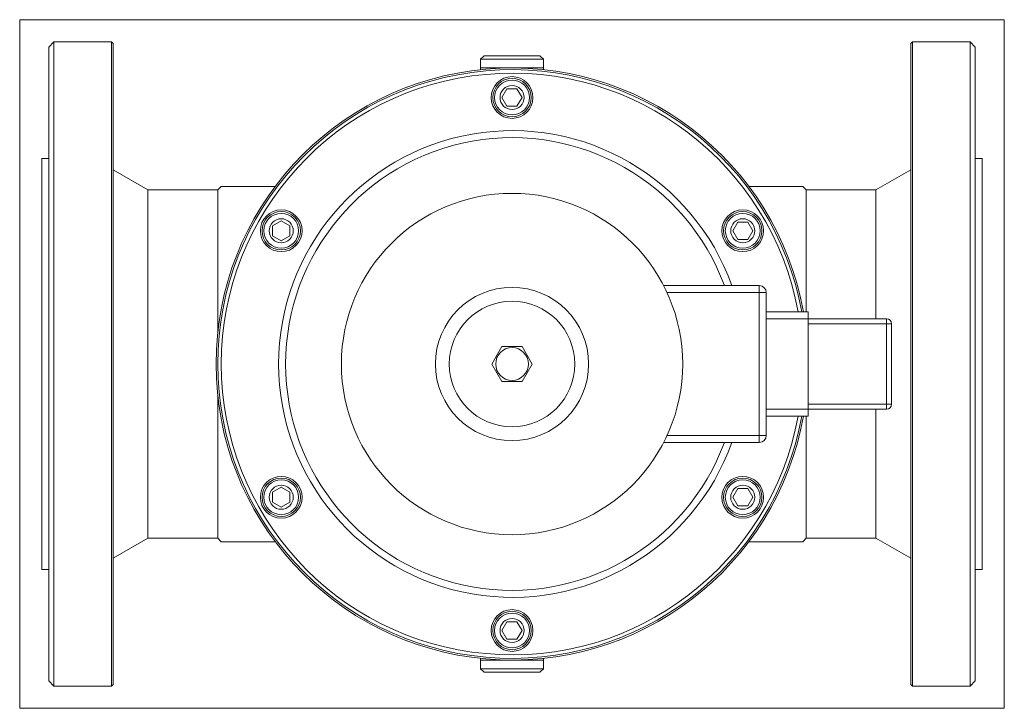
# Model space of a CAD drawing. Extents: x 2.4 to 13.6, y 2 to 9.7.
import ezdxf
from ezdxf.xclip import XClip

# ---------------------------------------------------------------- set-up
doc = ezdxf.new("R2010")
doc.units = 0
doc.header["$MEASUREMENT"] = 0
doc.header["$XCLIPFRAME"] = 2
doc.layers.get('0').update_dxf_attribs({"linetype": 'CONTINUOUS'})
for name, color, linetype in [('CEWKA_40-65', 7, 'CONTINUOUS'), ('WA_031_01_00_005', 7, 'CONTINUOUS'), ('WA_031_01_00_010', 7, 'CONTINUOUS'), ('WA_031_01_00_012', 7, 'CONTINUOUS'), ('WA_065_01_00_001', 7, 'CONTINUOUS'), ('WA_067_01_02BEZ_', 7, 'CONTINUOUS'), ('Ś-006M6X12SZEŚC_', 7, 'CONTINUOUS'), ('Ś-008IMBUSM6X16', 7, 'CONTINUOUS')]:
    doc.layers.add(name, color=color, linetype=linetype)

# ---------------------------------------------------------------- blocks, each defined once
blk = doc.blocks.new('SE1')
at = {"layer": 'CEWKA_40-65', "color": 7, "linetype": 'CONTINUOUS', "lineweight": 0}
for p, q in [((9.708, 6.741), (10.79, 6.741)), ((10.79, 6.741), (10.79, 6.662)), ((10.79, 6.662), (9.747, 6.662)), ((10.79, 5.048), (10.79, 6.662)), ((10.79, 6.662), (10.869, 6.662)), ((10.869, 6.662), (10.869, 5.048)), ((10.869, 6.446), (11.341, 6.446)), ((11.341, 6.367), (10.869, 6.367)), ((11.341, 6.446), (11.341, 6.367)), ((11.341, 6.367), (11.341, 5.343)), ((11.341, 6.367), (12.227, 6.367)), ((12.227, 6.367), (12.227, 6.308)), ((12.227, 6.308), (11.341, 6.308)), ((12.227, 6.308), (12.286, 6.308)), ((12.227, 5.402), (12.227, 6.308)), ((12.286, 6.308), (12.286, 5.402)), ((10.869, 5.343), (11.341, 5.343)), ((11.341, 5.402), (12.227, 5.402)), ((11.341, 5.343), (11.341, 5.265)), ((12.227, 5.343), (11.341, 5.343)), ((12.227, 5.402), (12.227, 5.343)), ((12.227, 5.402), (12.286, 5.402)), ((11.341, 5.265), (10.869, 5.265)), ((9.747, 5.048), (10.79, 5.048)), ((10.79, 5.048), (10.79, 4.969)), ((10.79, 5.048), (10.869, 5.048)), ((10.79, 4.969), (9.708, 4.969))]:
    blk.add_line(p, q, dxfattribs=at)
blk.add_circle((7.995, 5.855), 1.929, dxfattribs=at)
for centre, radius, start, end in [((10.79, 6.662), 0.0787, 0, 90), ((12.227, 6.308), 0.0591, 0, 90), ((12.227, 5.402), 0.0591, 270, 360), ((10.79, 5.048), 0.0787, 270, 360)]:
    blk.add_arc(centre, radius, start, end, dxfattribs=at)
at = {"layer": 'WA_031_01_00_005', "color": 7, "linetype": 'CONTINUOUS', "lineweight": 0}
for radius in [0.866, 0.709]:
    blk.add_circle((7.995, 5.855), radius, dxfattribs=at)
at = {"layer": 'WA_031_01_00_010', "color": 7, "linetype": 'CONTINUOUS', "lineweight": 0}
for p, q in [((7.68, 9.339), (7.64, 9.3)), ((7.64, 9.3), (7.64, 9.202)), ((8.349, 9.3), (7.64, 9.3)), ((7.68, 9.339), (8.31, 9.339)), ((8.349, 9.3), (8.31, 9.339)), ((8.349, 9.202), (8.349, 9.3)), ((8.349, 9.202), (7.64, 9.202)), ((7.64, 2.509), (8.349, 2.509)), ((7.64, 2.509), (7.64, 2.41)), ((8.349, 2.41), (8.349, 2.509)), ((7.64, 2.41), (8.349, 2.41)), ((7.64, 2.41), (7.68, 2.371)), ((8.31, 2.371), (7.68, 2.371)), ((8.31, 2.371), (8.349, 2.41))]:
    blk.add_line(p, q, dxfattribs=at)
at = {"layer": 'WA_031_01_00_012', "color": 7, "linetype": 'CONTINUOUS', "lineweight": 0}
for p, q in [((8.349, 9.202), (7.64, 9.202)), ((7.64, 9.202), (7.64, 9.183)), ((8.349, 9.183), (8.349, 9.202)), ((7.64, 2.528), (7.64, 2.509)), ((7.64, 2.509), (8.349, 2.509)), ((8.349, 2.509), (8.349, 2.528))]:
    blk.add_line(p, q, dxfattribs=at)
at = {"layer": 'WA_065_01_00_001', "color": 7, "linetype": 'CONTINUOUS', "lineweight": 0}
for centre, radius in [((7.995, 8.867), 0.236), ((7.995, 8.867), 0.217), ((5.386, 7.361), 0.236), ((5.386, 7.361), 0.217), ((10.603, 7.361), 0.236), ((10.603, 7.361), 0.217), ((5.386, 4.349), 0.236), ((5.386, 4.349), 0.217), ((10.603, 4.349), 0.236), ((10.603, 4.349), 0.217), ((7.995, 2.843), 0.236), ((7.995, 2.843), 0.217)]:
    blk.add_circle(centre, radius, dxfattribs=at)
for radius, start, end in [(3.327, 10.225, 349.775), (3.287, 10.3488, 349.6512), (2.638, 19.6225, 340.3775), (2.559, 20.2522, 339.7478)]:
    blk.add_arc((7.995, 5.855), radius, start, end, dxfattribs=at)
at = {"layer": 'WA_067_01_02BEZ_', "color": 7, "linetype": 'CONTINUOUS', "lineweight": 0}
for p, q in [((2.817, 9.497), (2.758, 9.438)), ((2.817, 9.497), (2.817, 2.213)), ((3.467, 9.497), (2.817, 9.497)), ((3.467, 9.497), (3.467, 2.213)), ((3.487, 9.477), (3.467, 9.497)), ((3.487, 9.477), (3.487, 2.233)), ((12.522, 9.497), (12.502, 9.477)), ((12.502, 2.233), (12.502, 9.477)), ((12.522, 2.213), (12.522, 9.497)), ((13.172, 9.497), (12.522, 9.497)), ((13.172, 2.213), (13.172, 9.497)), ((13.231, 9.438), (13.172, 9.497)), ((2.758, 2.273), (2.758, 9.438)), ((13.231, 9.438), (13.231, 2.273)), ((2.68, 3.532), (2.68, 8.178)), ((2.758, 8.178), (2.68, 8.178)), ((13.31, 8.178), (13.231, 8.178)), ((13.31, 3.532), (13.31, 8.178)), ((3.88, 7.824), (3.487, 8.051)), ((12.502, 8.051), (12.109, 7.824)), ((3.88, 3.887), (3.88, 7.824)), ((4.668, 7.824), (3.88, 7.824)), ((4.707, 7.863), (4.668, 7.824)), ((4.668, 6.218), (4.668, 7.824)), ((5.318, 7.863), (4.707, 7.863)), ((10.671, 7.863), (11.282, 7.863)), ((11.321, 7.824), (11.282, 7.863)), ((11.321, 6.446), (11.321, 7.824)), ((12.109, 7.824), (11.321, 7.824)), ((12.109, 7.824), (12.109, 6.367)), ((4.668, 3.887), (4.668, 5.493)), ((12.109, 5.343), (12.109, 3.887)), ((11.321, 3.887), (11.321, 5.265)), ((3.487, 3.659), (3.88, 3.887)), ((3.88, 3.887), (4.668, 3.887)), ((4.668, 3.887), (4.707, 3.847)), ((4.707, 3.847), (5.32, 3.847)), ((11.282, 3.847), (10.67, 3.847)), ((11.282, 3.847), (11.321, 3.887)), ((11.321, 3.887), (12.109, 3.887)), ((12.109, 3.887), (12.502, 3.659)), ((2.68, 3.532), (2.758, 3.532)), ((13.231, 3.532), (13.31, 3.532)), ((2.758, 2.273), (2.817, 2.213)), ((3.467, 2.213), (3.487, 2.233)), ((12.502, 2.233), (12.522, 2.213)), ((13.172, 2.213), (13.231, 2.273)), ((2.817, 2.213), (3.467, 2.213)), ((12.522, 2.213), (13.172, 2.213))]:
    blk.add_line(p, q, dxfattribs=at)
blk.add_arc((7.995, 5.855), 3.346, 10.1642, 349.8358, dxfattribs=at)
at = {"layer": 'Ś-006M6X12SZEŚC_', "color": 7, "linetype": 'CONTINUOUS', "lineweight": 0}
for p, q in [((7.881, 6.052), (7.768, 5.855)), ((8.108, 6.052), (7.881, 6.052)), ((8.222, 5.855), (8.108, 6.052)), ((7.768, 5.855), (7.881, 5.658)), ((8.108, 5.658), (8.222, 5.855)), ((7.881, 5.658), (8.108, 5.658))]:
    blk.add_line(p, q, dxfattribs=at)
blk.add_circle((7.995, 5.855), 0.185, dxfattribs=at)
at = {"layer": 'Ś-008IMBUSM6X16', "color": 7, "linetype": 'CONTINUOUS', "lineweight": 0}
for p, q in [((7.938, 8.965), (7.881, 8.867)), ((8.051, 8.965), (7.938, 8.965)), ((8.108, 8.867), (8.051, 8.965)), ((7.881, 8.867), (7.938, 8.769)), ((8.051, 8.769), (8.108, 8.867)), ((7.938, 8.769), (8.051, 8.769)), ((5.386, 7.475), (5.288, 7.418)), ((5.485, 7.418), (5.386, 7.475)), ((10.546, 7.46), (10.489, 7.361)), ((10.66, 7.46), (10.546, 7.46)), ((10.717, 7.361), (10.66, 7.46)), ((5.288, 7.418), (5.288, 7.304)), ((5.485, 7.304), (5.485, 7.418)), ((10.489, 7.361), (10.546, 7.263)), ((10.66, 7.263), (10.717, 7.361)), ((5.288, 7.304), (5.386, 7.247)), ((5.386, 7.247), (5.485, 7.304)), ((10.546, 7.263), (10.66, 7.263)), ((5.386, 4.463), (5.288, 4.406)), ((5.485, 4.406), (5.386, 4.463)), ((5.288, 4.406), (5.288, 4.292)), ((5.485, 4.292), (5.485, 4.406)), ((10.546, 4.448), (10.489, 4.349)), ((10.489, 4.349), (10.546, 4.251)), ((10.66, 4.448), (10.546, 4.448)), ((10.717, 4.349), (10.66, 4.448)), ((10.66, 4.251), (10.717, 4.349)), ((5.288, 4.292), (5.386, 4.236)), ((5.386, 4.236), (5.485, 4.292)), ((10.546, 4.251), (10.66, 4.251)), ((7.938, 2.942), (7.881, 2.843)), ((8.051, 2.942), (7.938, 2.942)), ((8.108, 2.843), (8.051, 2.942)), ((7.881, 2.843), (7.938, 2.745)), ((8.051, 2.745), (8.108, 2.843)), ((7.938, 2.745), (8.051, 2.745))]:
    blk.add_line(p, q, dxfattribs=at)
for centre, radius in [((7.995, 8.867), 0.197), ((7.995, 8.867), 0.136), ((5.386, 7.361), 0.197), ((5.386, 7.361), 0.136), ((10.603, 7.361), 0.197), ((10.603, 7.361), 0.136), ((5.386, 4.349), 0.197), ((5.386, 4.349), 0.136), ((10.603, 4.349), 0.197), ((10.603, 4.349), 0.136), ((7.995, 2.843), 0.197), ((7.995, 2.843), 0.136)]:
    blk.add_circle(centre, radius, dxfattribs=at)

msp = doc.modelspace()

# ---------------------------------------------------------------- block references
at = {"color": 0, "lineweight": 0}
ref = msp.add_blockref('SE1', (0, 0), dxfattribs=at)
XClip(ref).set_block_clipping_path([(2.4296385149, 1.9634729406), (13.5595601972, 9.7469376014)])
ref.dxf.unprotected_set("ltscale", 0)

doc.saveas('drawing.dxf')
